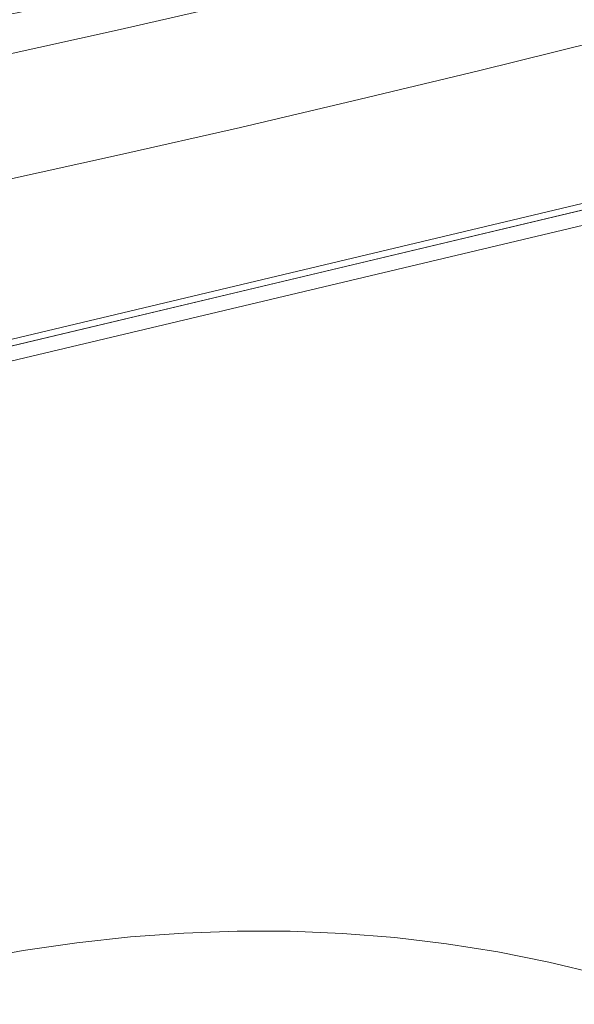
# Model space of a CAD drawing. Header units: millimetres. Extents: x 0 to 420, y 0 to 297.
# Tile 105 of 131: x 386.67 to 390.57, y 74.1 to 81.02. Entities that reach past the tile are written whole.
import ezdxf

# ---------------------------------------------------------------- set-up
doc = ezdxf.new("R2010")
doc.units = ezdxf.units.MM

msp = doc.modelspace()

# ---------------------------------------------------------------- linework, layer by layer
at = {"color": 7, "linetype": 'Continuous', "lineweight": 18}
for p, q in [((380.0954, 77.1783), (391.7252, 79.9387)), ((391.7763, 79.8443), (380.1465, 77.0838)), ((390.9202, 79.7941), (381.0042, 77.4405)), ((380.8911, 77.3672), (390.9295, 79.7499))]:
    msp.add_line(p, q, dxfattribs=at)
at = {"color": 7, "linetype": 'Continuous', "lineweight": 18, "flags": 128}
for points in [[(396.1877, 83.257), (395.4395, 83.0312), (394.6804, 82.8085), (393.9104, 82.5889), (393.1299, 82.3724), (392.3388, 82.1591), (391.5374, 81.949), (390.7257, 81.7421), (389.9041, 81.5386), (389.0725, 81.3384), (388.2312, 81.1415), (387.3804, 80.9481), (386.5201, 80.7581), (385.6507, 80.5716), (384.7721, 80.3886), (383.8846, 80.2092), (382.9884, 80.0333), (382.0837, 79.8611), (381.1705, 79.6925)], [(381.1659, 78.8114), (382.0791, 78.98), (382.9839, 79.1522), (383.88, 79.3281), (384.7675, 79.5075), (385.6461, 79.6905), (386.5156, 79.877), (387.3758, 80.067), (388.2266, 80.2604), (389.0679, 80.4573), (389.8995, 80.6575), (390.7211, 80.861), (391.5328, 81.0679), (392.3342, 81.278), (393.1253, 81.4913), (393.9059, 81.7078), (394.6758, 81.9274), (395.4349, 82.1501), (396.1831, 82.3759)], [(386.319, 74.4098), (386.6978, 74.479), (387.0758, 74.5342), (387.4528, 74.5754), (387.8284, 74.6025), (388.2024, 74.6156), (388.5744, 74.6146), (388.944, 74.5995), (389.311, 74.5703), (389.6751, 74.5271), (390.036, 74.4699), (390.3933, 74.3987), (390.7467, 74.3136), (391.096, 74.2147), (391.4408, 74.102)]]:
    msp.add_lwpolyline(points, dxfattribs=at)
at = {"color": 7, "linetype": 'Continuous', "lineweight": 18}
msp.add_open_spline([(395.9821, 83.4881), (395.8631, 83.4518), (395.5181, 83.3467), (394.94, 83.1745), (394.2449, 82.9726), (393.5406, 82.7732), (392.8275, 82.5765), (392.1056, 82.3824), (391.375, 82.1909), (390.6358, 82.0022), (389.8882, 81.8162), (389.1323, 81.6329), (388.3681, 81.4524), (387.5959, 81.2748), (386.8157, 81.1), (386.0277, 80.9281), (385.2319, 80.7591), (384.4286, 80.593), (383.6179, 80.4299), (382.7998, 80.2698), (381.989, 80.1155), (381.3961, 80.0056), (381.0789, 79.9479), (381.0257, 79.9382)], degree=3, knots=[0, 0, 0, 0, 0.026773, 0.077609, 0.128448, 0.179288, 0.230131, 0.280976, 0.331823, 0.382671, 0.433522, 0.484374, 0.535228, 0.586084, 0.636941, 0.687799, 0.738659, 0.78952, 0.840383, 0.891247, 0.942112, 0.990301, 1, 1, 1, 1], dxfattribs=at)

doc.saveas('drawing.dxf')
